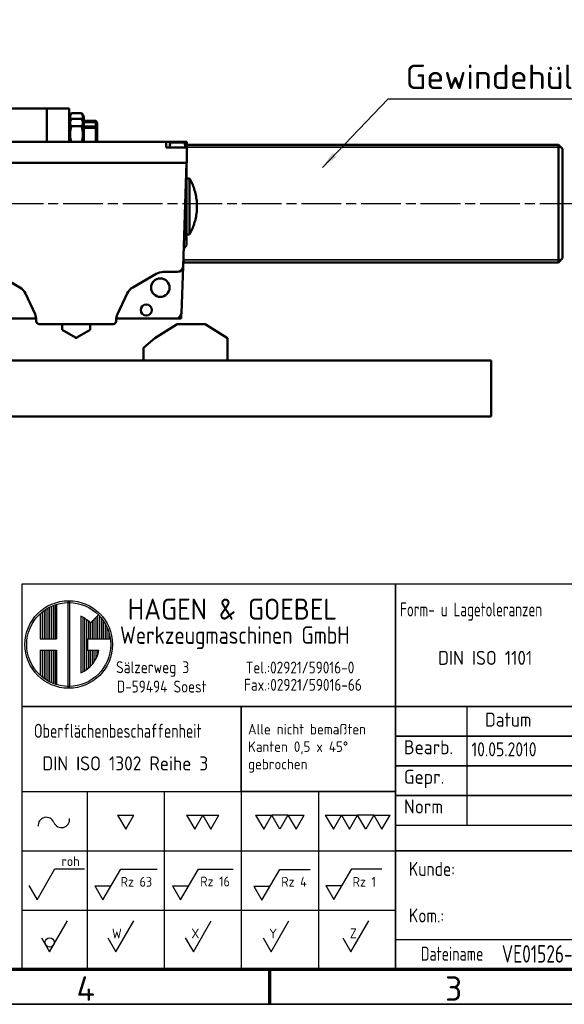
# Model space of a CAD drawing. Header units: millimetres. Extents: x 12 to 1038, y 12 to 732.
# Tile 2 of 4: x 567 to 761, y 12 to 364. Entities that reach past the tile are written whole.
import ezdxf
from ezdxf.enums import TextEntityAlignment as Align

# ---------------------------------------------------------------- set-up
doc = ezdxf.new("R2010")
doc.units = ezdxf.units.MM
doc.header["$LTSCALE"] = 2.5
doc.linetypes.add('CHAIN', pattern=[0.3543, 0.2362, -0.0295, 0.0591, -0.0295])
doc.layers.get('0').update_dxf_attribs({"lineweight": 25})
for name, color, linetype, lineweight in [('AM_BOR', 7, 'Continuous', 50), ('Mittellinie (ISO)', 7, 'Continuous', 25), ('Rahmen (ISO)', 7, 'Continuous', 70), ('Sichtbar (ISO)', 7, 'Continuous', 50), ('Sichtbar schmal (ISO)', 7, 'Continuous', 35), ('Symbol (ISO)', 7, 'Continuous', 25), ('Titel (ISO)', 7, 'Continuous', 50)]:
    doc.layers.add(name, color=color, linetype=linetype, lineweight=lineweight)
doc.styles.add('ACDINTS_30', font='isocp.shx')
doc.styles.add('ACDINTS_31', font='isocp.shx')
doc.styles.add('ACDINTS_32', font='isocp.shx')
doc.styles.add('ACDINTS_33', font='isocp.shx')
doc.styles.add('ACDINTS_34', font='isocp.shx')
doc.styles.add('ACDINTS_35', font='isocp.shx')
doc.styles.add('ACDINTS_40', font='isocp.shx')
doc.styles.add('ACDINTS_41', font='isocp.shx')
doc.styles.add('Notiztext (DIN)', font='isocpeur.ttf')
doc.styles.get("Standard").update_dxf_attribs({"font": 'ISOCP.shx'})
doc.styles.add('TextStyle32', font='isocp.shx')
doc.styles.add('TextStyle51', font='isocp.shx', dxfattribs={"width": 0.8})
doc.styles.add('TextStyle52', font='isocp.shx', dxfattribs={"width": 0.8})
doc.styles.add('TextStyle53', font='isocp.shx')
doc.styles.add('TextStyle54', font='isocp.shx')
doc.styles.add('TextStyle55', font='isocp.shx', dxfattribs={"width": 0.8})
doc.styles.add('TextStyle56', font='isocp.shx', dxfattribs={"width": 0.8})
doc.styles.add('TextStyle59', font='isocp.shx', dxfattribs={"width": 0.8})
doc.styles.add('TextStyle60', font='isocp.shx', dxfattribs={"width": 0.8})
doc.styles.add('TextStyle61', font='isocp.shx', dxfattribs={"width": 0.8})
doc.styles.add('TextStyle62', font='isocp.shx')
doc.styles.add('TextStyle63', font='isocp.shx')
doc.styles.add('TextStyle64', font='isocp.shx', dxfattribs={"width": 0.8})
doc.styles.add('TextStyle65', font='isocp.shx', dxfattribs={"width": 0.8})
doc.dimstyles.new('Standard - Methode 2a (DIN)$7', dxfattribs={"dimscale": 2.5, "dimtxt": 3.5, "dimasz": 2.5, "dimexe": 3.175, "dimexo": 0.8, "dimgap": 0.8, "dimtad": 1, "dimtih": 1, "dimtoh": 1, "dimrnd": 1e-08, "dimtxsty": 'Notiztext (DIN)', "dimcen": 0.09, "dimdle": 10, "dimclrd": 256, "dimclre": 256, "dimclrt": 256, "dimazin": 2, "dimtfac": 1, "dimtmove": 0, "dimatfit": 3, "dimfxl": 1, "dimtolj": 1, "dimlwd": -1, "dimlwe": -1, "dimarcsym": 0})

# ---------------------------------------------------------------- blocks, each defined once
blk = doc.blocks.new('Ränder Hagen+Goebel Rahmen')
at = {"layer": 'Rahmen (ISO)'}
for p, q in [((10, 10), (410, 10)), ((262.5, 10), (262.5, 5))]:
    blk.add_line(p, q, dxfattribs=at)
at = {"layer": 'Rahmen (ISO)', "linetype": 'Continuous', "lineweight": 35}
blk.add_line((5, 5), (415, 5), dxfattribs=at)
at = {"layer": 'Symbol (ISO)', "char_height": 3.5, "attachment_point": 2, "style": 'Notiztext (DIN)'}
for s, insert in [('4', (236.25, 9)), ('3', (288.75, 9))]:
    blk.add_mtext(s, dxfattribs=dict(at, insert=insert))
blk = doc.blocks.new('Schriftfelder Hagen+Goebel')
at = {"color": 7}
for p, q in [((294.29, 154.82), (111.41, 154.82)), ((111.41, 154.82), (111.41, 99.83)), ((294.29, 99.83), (294.29, 154.82)), ((111.41, 99.83), (294.29, 99.83))]:
    blk.add_line(p, q, dxfattribs=at)
at = {"color": 7, "linetype": 'Continuous', "lineweight": 25}
for p, q in [((116.2, 151.88), (116.2, 147.01)), ((116.39, 151.98), (116.39, 147.01)), ((117.99, 152.46), (117.99, 139.96)), ((118.25, 152.46), (118.25, 139.96)), ((114.07, 150.62), (114.07, 147.01)), ((114.34, 150.85), (114.34, 147.01)), ((114.6, 151.05), (114.6, 147.01)), ((114.87, 151.24), (114.87, 147.01)), ((115.13, 151.4), (115.13, 147.01)), ((115.4, 151.54), (115.4, 147.01)), ((115.67, 151.67), (115.67, 147.01)), ((115.93, 151.78), (115.93, 147.01)), ((121.23, 149.31), (122.36, 150.44)), ((119.85, 150.25), (119.85, 142.17)), ((120.12, 150.12), (120.12, 142.3)), ((120.38, 149.97), (120.38, 142.45)), ((120.65, 149.8), (120.65, 142.62)), ((120.92, 149.6), (120.92, 147.01)), ((121.18, 149.36), (121.18, 147.01)), ((121.45, 149.54), (121.45, 147.01)), ((121.71, 149.8), (121.71, 147.01)), ((121.98, 150.07), (121.98, 147.01)), ((122.25, 150.33), (122.25, 147.01)), ((122.51, 150.25), (122.51, 147.01)), ((122.78, 149.97), (122.78, 147.01)), ((123.04, 149.62), (123.04, 147.01)), ((123.31, 149.2), (123.31, 147.01)), ((123.58, 148.68), (123.58, 147.01)), ((123.84, 147.97), (123.84, 147.01)), ((114.07, 147.01), (116.39, 147.01)), ((120.78, 147.01), (124.06, 147.01)), ((120.78, 147.01), (120.78, 145.41)), ((114.07, 145.41), (114.07, 141.8)), ((114.07, 145.41), (116.39, 145.41)), ((114.34, 145.41), (114.34, 141.57)), ((114.6, 145.41), (114.6, 141.37)), ((114.87, 145.41), (114.87, 141.18)), ((115.13, 145.41), (115.13, 141.02)), ((115.4, 145.41), (115.4, 140.88)), ((115.67, 145.41), (115.67, 140.75)), ((115.93, 145.41), (115.93, 140.64)), ((116.2, 145.41), (116.2, 140.54)), ((116.39, 145.41), (116.39, 140.44)), ((120.78, 145.41), (122.44, 145.41)), ((120.92, 145.41), (120.92, 142.82)), ((121.18, 145.41), (121.18, 143.06)), ((121.45, 145.41), (121.45, 143.34)), ((121.71, 145.41), (121.71, 143.68)), ((121.98, 145.41), (121.98, 144.11)), ((122.25, 145.41), (122.25, 144.7)), ((111.41, 125.21), (142.75, 125.21)), ((120.75, 125.21), (120.75, 99.83)), ((131.75, 125.21), (131.75, 99.83)), ((142.75, 125.21), (142.75, 99.83)), ((153.75, 125.21), (153.75, 99.83)), ((111.41, 116.75), (164.75, 116.75)), ((111.41, 108.29), (164.75, 108.29))]:
    blk.add_line(p, q, dxfattribs=at)
at = {"color": 7, "linetype": 'Continuous', "lineweight": 35}
blk.add_line((142.75, 125.21), (164.75, 125.21), dxfattribs=at)
for p, q in [((125.1, 121.84), (127.41, 121.84)), ((125.1, 121.84), (126.25, 119.84)), ((126.25, 119.84), (127.41, 121.84)), ((134.94, 121.85), (137.25, 121.85)), ((134.94, 121.85), (136.1, 119.85)), ((136.1, 119.85), (137.25, 121.85)), ((137.25, 121.85), (138.41, 119.85)), ((137.25, 121.85), (139.56, 121.85)), ((138.41, 119.85), (139.56, 121.85)), ((144.79, 121.84), (147.1, 121.84)), ((144.79, 121.84), (145.94, 119.84)), ((145.94, 119.84), (147.1, 121.84)), ((148.25, 119.84), (147.1, 121.84)), ((149.41, 121.84), (147.1, 121.84)), ((149.41, 121.84), (148.25, 119.84)), ((149.41, 121.84), (150.56, 119.84)), ((149.41, 121.84), (151.72, 121.84)), ((150.56, 119.84), (151.72, 121.84)), ((154.73, 121.84), (155.88, 119.84)), ((154.73, 121.84), (157.04, 121.84)), ((155.88, 119.84), (157.04, 121.84)), ((157.04, 121.84), (159.35, 121.84)), ((157.04, 121.84), (158.19, 119.84)), ((158.19, 119.84), (159.35, 121.84)), ((161.66, 121.84), (159.35, 121.84)), ((160.5, 119.84), (159.35, 121.84)), ((161.66, 121.84), (160.5, 119.84)), ((161.66, 121.84), (163.97, 121.84)), ((161.66, 121.84), (162.81, 119.84)), ((162.81, 119.84), (163.97, 121.84)), ((113.6, 109.77), (116.15, 114.17)), ((116.15, 114.17), (120.35, 114.17)), ((123.01, 109.74), (125.55, 114.14)), ((125.55, 114.14), (130.76, 114.14)), ((134.08, 109.74), (136.62, 114.14)), ((136.62, 114.14), (141.57, 114.14)), ((145.69, 109.7), (148.23, 114.1)), ((148.23, 114.1), (152.55, 114.1)), ((155.96, 109.79), (158.5, 114.19)), ((158.5, 114.19), (162.82, 114.19)), ((112.45, 111.77), (113.6, 109.77)), ((121.85, 111.74), (123.01, 109.74)), ((121.85, 111.74), (124.16, 111.74)), ((132.92, 111.74), (134.08, 109.74)), ((132.92, 111.74), (135.23, 111.74)), ((144.53, 111.7), (146.84, 111.7)), ((144.53, 111.7), (145.69, 109.7)), ((154.81, 111.79), (157.12, 111.79)), ((154.81, 111.79), (155.96, 109.79)), ((115.4, 102.33), (117.94, 106.73)), ((124.85, 102.33), (127.39, 106.73)), ((135.92, 102.33), (138.46, 106.73)), ((147.01, 102.33), (149.55, 106.73)), ((158.39, 102.33), (160.93, 106.73)), ((114.25, 104.33), (115.4, 102.33)), ((123.7, 104.33), (124.85, 102.33)), ((134.76, 104.33), (135.92, 102.33)), ((145.85, 104.33), (147.01, 102.33)), ((157.23, 104.33), (158.39, 102.33))]:
    blk.add_line(p, q)
at = {"color": 7, "lineweight": 35}
blk.add_line((164.75, 120.98), (164.75, 99.83), dxfattribs=at)
at = {"color": 7, "linetype": 'Continuous', "lineweight": 25}
for radius in [6.25, 5.99]:
    blk.add_circle((118.12, 146.21), radius, dxfattribs=at)
blk.add_circle((115.4, 103.66), 0.667)
for start, end in [(45, 66.8002), (293.1998, 349.5243)]:
    blk.add_arc((118.12, 146.21), 4.39, start, end, dxfattribs=at)
for centre, start, end in [((114.92, 120.36), 21.9122, 185.4858), ((117.09, 121.23), 201.9122, 5.4858)]:
    blk.add_arc(centre, 1.17, start, end)
at = {"layer": 'AM_BOR', "color": 7, "linetype": 'Continuous', "lineweight": 35}
for p, q in [((164.75, 154.82), (164.75, 120.98)), ((111.41, 137.35), (294.29, 137.35)), ((142.75, 125.21), (142.75, 137.35))]:
    blk.add_line(p, q, dxfattribs=at)
at = {"layer": 'AM_BOR', "color": 7, "linetype": 'Continuous', "lineweight": 25}
for p, q in [((190.15, 154.82), (190.15, 116.75)), ((207.93, 154.82), (207.93, 99.83)), ((243.49, 154.82), (243.49, 148.49)), ((207.93, 148.49), (294.29, 148.49)), ((174.91, 137.35), (174.91, 120.43)), ((164.75, 120.43), (207.93, 120.43)), ((284.13, 116.75), (284.13, 99.83)), ((284.13, 108.29), (294.29, 108.29)), ((164.75, 104.06), (294.29, 104.06))]:
    blk.add_line(p, q, dxfattribs=at)
at = {"layer": 'AM_BOR', "color": 7, "lineweight": 35}
blk.add_line((164.75, 116.75), (294.29, 116.75), dxfattribs=at)
at = {"layer": 'Titel (ISO)', "color": 7, "linetype": 'Continuous', "lineweight": 35}
for p, q in [((164.75, 133.12), (207.93, 133.12)), ((164.75, 128.89), (207.93, 128.89)), ((207.93, 124.66), (164.75, 124.66))]:
    blk.add_line(p, q, dxfattribs=at)
at = {"color": 7}
blk.add_text('HAGEN & GOEBEL', height=3, dxfattribs=at).set_placement((126.55, 149.76))
at = {"color": 7, "width": 0.9}
for s, height, p in [('Werkzeugmaschinen GmbH', 2.5, (125.45, 146.3)), ('Sälzerweg 3', 1.7, (124.88, 142.11)), ('Tel.:02921/59016-0', 1.7, (143.38, 142.07)), ('D-59494 Soest', 1.7, (124.99, 139.35)), ('Fax.:02921/59016-66', 1.7, (143.13, 139.6))]:
    blk.add_text(s, height=height, dxfattribs=at).set_placement(p)
at = {"color": 7, "style": 'ACDINTS_30', "width": 0.8}
blk.add_text('Oberflächenbeschaffenheit', height=2, dxfattribs=at).set_placement((113.16, 132.88))
at = {"color": 7, "style": 'ACDINTS_30'}
for s, p in [('Gepr.', (165.95, 126.31)), ('Norm', (165.95, 122.08))]:
    blk.add_text(s, height=2, dxfattribs=at).set_placement(p)
at = {"color": 7, "char_height": 2, "attachment_point": 1, "line_spacing_factor": 0.332}
for s, insert in [('\\fISOCP|b0|i0;\\W0.90;\\H2.0000;Werkstoff:', (208.77, 147.21)), ('\\fISOCP|b0|i0;\\W0.90;\\H2.0000;Benennung:', (208.76, 136.5)), ('\\fISOCP|b0|i0;\\W0.90;\\H2.0000;Zeichnungs-Nr.:', (209.11, 115.53))]:
    blk.add_mtext(s, dxfattribs=dict(at, insert=insert))
at = {"char_height": 1.4}
for s, insert, attachment_point, style in [('roh', (117.1, 114.56), 7, 'ACDINTS_40'), ('Rz 63', (125.53, 111.62), 7, 'ACDINTS_40'), ('Rz 16', (136.89, 111.67), 7, 'ACDINTS_40'), ('Rz 4', (148.45, 111.63), 7, 'ACDINTS_40'), ('Rz 1', (158.63, 111.62), 7, 'ACDINTS_40'), ('W', (125.69, 104.24), 9, 'ACDINTS_41'), ('X', (136.76, 104.25), 9, 'ACDINTS_41'), ('Y', (147.85, 104.24), 9, 'ACDINTS_41'), ('Z', (159.23, 104.26), 9, 'ACDINTS_41')]:
    blk.add_mtext(s, dxfattribs=dict(at, insert=insert, attachment_point=attachment_point, style=style))
at = {"color": 7, "insert": (166.66, 115.16), "char_height": 2, "width": 31.2179, "attachment_point": 1, "line_spacing_factor": 0.996}
blk.add_mtext('\\fISOCP|b0|i0;\\W0.90;\\H2.0000;Kunde:\\P\\PKom.:', dxfattribs=at)
at = {"layer": 'AM_BOR', "color": 7, "style": 'ACDINTS_30'}
for s, width, p in [('Form- u Lagetoleranzen', 0.75, (165.41, 150.21)), ('Allg. Toleranzen', 0.7, (191.43, 150.6)), ('Position', 0.8, (245.09, 150.43)), ('Menge', 0.8, (266.9, 150.83)), ('Dateiname', 0.8, (168.36, 101.05))]:
    blk.add_text(s, height=2, dxfattribs=dict(at, width=width)).set_placement(p)
for s, p in [('Maßstab', (209.15, 150.43)), ('Bearb.', (165.95, 130.54))]:
    blk.add_text(s, height=2, dxfattribs=at).set_placement(p)
at = {"layer": 'AM_BOR', "color": 7, "style": 'ACDINTS_32', "width": 0.983632}
blk.add_text('Datum', height=2, dxfattribs=at).set_placement((180.84, 134.48), align=Align.CENTER)
at = {"layer": 'AM_BOR', "color": 7, "style": 'ACDINTS_31'}
blk.add_text('Name', height=2, dxfattribs=at).set_placement((199.12, 134.48), align=Align.RIGHT)
at = {"layer": 'AM_BOR', "color": 7, "style": 'ACDINTS_32'}
for s, p in [('Blatt', (288.5, 113.9)), ('Bl', (292.31, 105.44))]:
    blk.add_text(s, height=2, dxfattribs=at).set_placement(p, align=Align.CENTER)
at = {"layer": 'AM_BOR', "color": 7, "line_spacing_factor": 0.996}
for s, insert, char_height, width, attachment_point, style in [('DIN ISO 2768-mK', (199.12, 141), 2, 15.0375, 8, 'ACDINTS_34'), (' \\PAlle nicht bemaßten Kanten 0,5 x 45° gebrochen', (143.71, 137.35), 1.5, 20.5101, 1, 'ACDINTS_35')]:
    blk.add_mtext(s, dxfattribs=dict(at, insert=insert, char_height=char_height, width=width, attachment_point=attachment_point, style=style))
at = {"layer": 'AM_BOR', "color": 7, "char_height": 2, "line_spacing_factor": 0.332}
for s, insert, attachment_point, style in [('DIN ISO 1101', (177.55, 143.3), 8, 'ACDINTS_34'), ('DIN ISO 1302 Reihe 3', (114.36, 130.23), 1, 'ACDINTS_33'), ('Für diese Zeichnung behalten wir uns alle Rechte vor.', (212.76, 102.85), 1, 'ACDINTS_33')]:
    blk.add_mtext(s, dxfattribs=dict(at, insert=insert, attachment_point=attachment_point, style=style))
at = {"layer": 'AM_BOR', "color": 7}
for tag, p, height, style, width in [('Maßstab:', (223.33, 149.84), 3.5, 'TextStyle64', 0.8), ('Positionsnummer', (254.96, 149.95), 3.5, 'TextStyle61', 0.8), ('Menge', (277.56, 149.84), 3.5, 'TextStyle60', 0.8), ('Material', (224.04, 143.99), 3, 'TextStyle52', 0.8), ('Halbzeug_(1.Zeile)', (261.93, 144.06), 3, 'TextStyle56', 0.8), ('Material_(2.Zeile)', (224.02, 139.81), 3, 'TextStyle51', 0.8), ('Halbzeug_(2.Zeile)', (261.93, 139.78), 3, 'TextStyle55', 0.8), ('ERSTELLUNGSDATUM', (175.59, 130.24), 2, 'TextStyle63', 0.9), ('AUTOR', (191.76, 130.24), 2, 'TextStyle62', 0.9), ('KONTROLLDATUM', (175.75, 126.01), 2, 'TextStyle53', 0.9), ('KONTROLLIERT_VON', (192.23, 126.32), 2, 'TextStyle54', 0.9), ('Beschreibung_2', (213.59, 121), 3.5, 'TextStyle59', 0.8), ('DATEINAME', (179.92, 100.78), 2.5, 'TextStyle65', 0.8)]:
    blk.add_attdef(tag, p, '', height=height, dxfattribs=dict(at, style=style, width=width))
at = {"layer": 'AM_BOR', "color": 7, "style": 'TextStyle32'}
blk.add_attdef('Plot-Datum', text='', height=3, dxfattribs=at).set_placement((288.92, 100.24), align=Align.CENTER)
at = {"layer": 'Titel (ISO)', "style": 'Notiztext (DIN)'}
blk.add_attdef('TITEL', text='', height=5, dxfattribs=at).set_placement((210, 128), align=Align.MIDDLE_LEFT)
blk.add_attdef('Blattnummer', text='', height=3.5, dxfattribs=at).set_placement((290.13, 111.34), align=Align.MIDDLE_CENTER)
at = {"layer": 'Titel (ISO)', "color": 7, "style": 'Notiztext (DIN)'}
blk.add_attdef('BAUTEILNUMMER', text='', height=5, dxfattribs=at).set_placement((210.03, 109.41), align=Align.MIDDLE_LEFT)

msp = doc.modelspace()

# ---------------------------------------------------------------- linework, layer by layer
at = {"layer": 'Mittellinie (ISO)', "linetype": 'CHAIN', "ltscale": 23.990969}
msp.add_line((72.6049, 298.3493), (765.4879, 298.3493), dxfattribs=at)
at = {"layer": 'Sichtbar (ISO)'}
for p, q in [((576.7379, 332.3493), (558.7379, 332.3493)), ((576.7379, 332.3493), (576.7379, 320.3493)), ((584.7379, 332.3493), (576.7379, 332.3493)), ((576.7379, 332.3493), (576.7379, 320.3493)), ((584.7379, 332.3493), (584.7379, 320.3493)), ((584.7379, 329.2992), (585.4294, 330.4969)), ((585.502, 330.618), (589.1738, 330.618)), ((589.9379, 329.2992), (589.2464, 330.4969)), ((584.7379, 327.2999), (585.4294, 328.4976)), ((585.502, 328.6188), (589.1738, 328.6188)), ((589.9379, 327.2999), (589.2464, 328.4976)), ((589.9379, 327.2999), (589.9379, 329.2992)), ((589.9379, 327.8492), (594.2379, 327.8492)), ((589.9379, 320.3493), (589.9379, 327.2999)), ((594.2379, 325.8499), (594.2379, 327.8492)), ((594.7379, 327.3492), (594.2379, 327.8492)), ((594.7379, 327.3492), (594.7379, 325.3499)), ((585.502, 325.9341), (589.1738, 325.9341)), ((589.9379, 325.8499), (594.2379, 325.8499)), ((594.2379, 320.3493), (594.2379, 325.8499)), ((594.7379, 325.3499), (594.2379, 325.8499)), ((594.7379, 325.3499), (594.7379, 320.3499)), ((619.3379, 320.3493), (555.1379, 320.3493)), ((594.7379, 320.3499), (594.7374, 320.3493)), ((623.3379, 320.3493), (619.3379, 320.3493)), ((619.3379, 318.3493), (619.3379, 320.3493)), ((621.1627, 320.1493), (621.2376, 320.1493)), ((625.4382, 320.1493), (621.2376, 320.1493)), ((626.7379, 320.3493), (623.3379, 320.3493)), ((625.4382, 320.1493), (625.5131, 320.1493)), ((626.7379, 318.3493), (626.7379, 320.3493)), ((626.7379, 318.3493), (619.3379, 318.3493)), ((620.6245, 319.3393), (620.5379, 318.3493)), ((620.6245, 319.3393), (620.6917, 319.3393)), ((620.6319, 319.3393), (620.6629, 319.6929)), ((620.7234, 319.6929), (620.6917, 319.3393)), ((625.9841, 319.3393), (625.9524, 319.6929)), ((625.9841, 319.3393), (626.0513, 319.3393)), ((626.0129, 319.6929), (626.0439, 319.3393)), ((626.0513, 319.3393), (626.1379, 318.3493)), ((626.7379, 319.3493), (759.2379, 319.3493)), ((626.7379, 312.8493), (626.7379, 318.3493)), ((759.2379, 277.3493), (759.2379, 319.3493)), ((760.7379, 317.8493), (759.2379, 319.3493)), ((760.7379, 278.8493), (760.7379, 317.8493)), ((547.8379, 312.8493), (626.6379, 312.8493)), ((626.6379, 312.8493), (625.3469, 275.8795)), ((626.7379, 312.8493), (626.6379, 312.8493)), ((626.6379, 297.3493), (626.6379, 312.8493)), ((626.6379, 307.3493), (627.6379, 307.3493)), ((627.6379, 307.3493), (627.6379, 297.3493)), ((629.3379, 303.5808), (629.3379, 303.5)), ((626.6379, 297.3493), (626.6379, 283.3493)), ((627.6379, 297.3493), (627.6379, 287.3493)), ((629.3379, 291.1987), (629.3379, 291.1179)), ((626.6379, 287.3493), (627.6379, 287.3493)), ((625.5728, 282.3493), (625.6379, 282.3493)), ((625.6379, 284.2131), (625.6379, 282.3493)), ((626.6379, 283.3493), (625.6379, 282.3493)), ((760.7379, 278.8493), (759.2379, 277.3493)), ((625.3469, 275.8795), (624.7672, 259.2795)), ((625.3982, 277.3493), (759.2379, 277.3493)), ((567.0845, 268.4232), (558.6732, 273.2795)), ((615.8027, 273.2795), (607.3913, 268.4232)), ((623.3481, 273.9493), (618.3027, 273.9493)), ((572.5444, 258.854), (569.1161, 266.2061)), ((605.3597, 266.2061), (601.9314, 258.854)), ((572.9757, 257.3493), (551.7074, 257.3493)), ((573.0129, 256.3493), (573.0129, 256.7409)), ((601.4629, 256.7409), (601.4629, 256.3493)), ((622.7684, 257.3493), (601.5001, 257.3493)), ((624.7379, 257.3493), (622.7684, 257.3493)), ((624.7379, 259.0013), (624.7379, 257.3493)), ((600.4629, 255.3493), (574.0129, 255.3493)), ((582.2479, 255.3493), (582.2479, 253.2303)), ((586.9879, 250.4937), (582.2479, 253.2303)), ((592.2279, 253.2303), (587.4879, 250.4937)), ((592.2279, 255.3493), (592.2279, 253.2303)), ((615.2559, 250.3493), (623.2559, 255.3493)), ((623.2559, 255.3493), (633.2559, 255.3493)), ((633.2559, 255.3493), (641.2559, 250.3493)), ((611.2559, 246.8493), (615.2559, 250.3493)), ((641.2559, 250.3493), (641.2559, 242.3493)), ((611.2559, 242.3493), (611.2559, 246.8493)), ((495.2379, 242.3493), (735.2379, 242.3493)), ((735.2379, 222.3493), (735.2379, 242.3493)), ((495.2379, 222.3493), (735.2379, 222.3493))]:
    msp.add_line(p, q, dxfattribs=at)
at = {"layer": 'Sichtbar (ISO)', "flags": 128}
for points in [[(585.502, 330.618), (585.4347, 330.506), (585.3738, 330.3973), (585.319, 330.2916), (585.2699, 330.1885), (585.2264, 330.0876), (585.1882, 329.9888), (585.1551, 329.8918), (585.1269, 329.7962), (585.1035, 329.7019), (585.0849, 329.6086), (585.0708, 329.5161), (585.0613, 329.4241), (585.0563, 329.3325), (585.0558, 329.241), (585.0597, 329.1494), (585.0681, 329.0576), (585.0811, 328.9652), (585.0986, 328.8721), (585.1208, 328.7781), (585.1478, 328.6828), (585.1797, 328.5862), (585.2167, 328.4878), (585.2589, 328.3875), (585.3066, 328.285)], [(589.3692, 328.285), (589.4169, 328.3875), (589.4591, 328.4878), (589.4961, 328.5862), (589.528, 328.6828), (589.555, 328.7781), (589.5772, 328.8721), (589.5947, 328.9652), (589.6077, 329.0576), (589.6161, 329.1494), (589.62, 329.241), (589.6195, 329.3325), (589.6145, 329.4241), (589.605, 329.5161), (589.5909, 329.6086), (589.5723, 329.7019), (589.5489, 329.7962), (589.5207, 329.8918), (589.4876, 329.9888), (589.4494, 330.0876), (589.4059, 330.1885), (589.3568, 330.2916), (589.302, 330.3973), (589.2411, 330.506), (589.1738, 330.618)], [(585.502, 328.6188), (585.4261, 328.4919), (585.3584, 328.3692), (585.2984, 328.2502), (585.2458, 328.1345), (585.2, 328.0215), (585.161, 327.9108), (585.1283, 327.8022), (585.1019, 327.6951), (585.0815, 327.5894), (585.067, 327.4845), (585.0583, 327.3803), (585.0554, 327.2765), (585.0583, 327.1726), (585.067, 327.0684), (585.0815, 326.9636), (585.1019, 326.8578), (585.1283, 326.7508), (585.161, 326.6421), (585.2, 326.5315), (585.2458, 326.4185), (585.2984, 326.3027), (585.3584, 326.1837), (585.4261, 326.061), (585.502, 325.9341)], [(589.1738, 325.9341), (589.2497, 326.061), (589.3174, 326.1837), (589.3774, 326.3027), (589.4301, 326.4185), (589.4758, 326.5315), (589.5148, 326.6421), (589.5475, 326.7508), (589.5739, 326.8578), (589.5943, 326.9636), (589.6088, 327.0684), (589.6175, 327.1726), (589.6204, 327.2765), (589.6175, 327.3803), (589.6088, 327.4845), (589.5943, 327.5894), (589.5739, 327.6951), (589.5475, 327.8022), (589.5148, 327.9108), (589.4758, 328.0215), (589.4301, 328.1345), (589.3774, 328.2502), (589.3174, 328.3692), (589.2497, 328.4919), (589.1738, 328.6188)], [(585.502, 325.9341), (585.4281, 325.669), (585.362, 325.4124), (585.3032, 325.1634), (585.2513, 324.921), (585.206, 324.6842), (585.1671, 324.4524), (585.1342, 324.2248), (585.1073, 324.0005), (585.086, 323.7791), (585.0704, 323.5597), (585.0604, 323.3417), (585.0558, 323.1246), (585.0566, 322.9077), (585.0629, 322.6904), (585.0747, 322.4721), (585.092, 322.2521), (585.115, 322.0298), (585.1437, 321.8046), (585.1785, 321.5757), (585.2193, 321.3425), (585.2666, 321.1041), (585.3206, 320.8597), (585.3817, 320.6084), (585.4501, 320.3493)], [(589.2257, 320.3493), (589.2942, 320.6084), (589.3552, 320.8597), (589.4092, 321.1041), (589.4565, 321.3425), (589.4973, 321.5757), (589.5321, 321.8046), (589.5608, 322.0298), (589.5838, 322.2521), (589.6011, 322.4721), (589.6129, 322.6904), (589.6192, 322.9077), (589.62, 323.1246), (589.6154, 323.3417), (589.6054, 323.5597), (589.5898, 323.7791), (589.5685, 324.0005), (589.5416, 324.2248), (589.5087, 324.4524), (589.4698, 324.6842), (589.4245, 324.921), (589.3726, 325.1634), (589.3138, 325.4124), (589.2477, 325.669), (589.1738, 325.9341)], [(620.6629, 319.6929), (620.6666, 319.7241), (620.6724, 319.7553), (620.6801, 319.7859), (620.6895, 319.8154), (620.7002, 319.8432), (620.7128, 319.8705), (620.7274, 319.898), (620.7441, 319.9249), (620.7624, 319.9508), (620.7821, 319.9751), (620.8025, 319.9974), (620.8238, 320.018), (620.8472, 320.0381), (620.8723, 320.0571), (620.8988, 320.0746), (620.9261, 320.0903), (620.9536, 320.1039), (620.9808, 320.1154), (621.0095, 320.1254), (621.0396, 320.1341), (621.0706, 320.1409), (621.1019, 320.1456), (621.1328, 320.1484), (621.1627, 320.1493)], [(621.2376, 320.1493), (621.2072, 320.1485), (621.1758, 320.1458), (621.144, 320.1412), (621.1125, 320.1346), (621.0817, 320.1262), (621.0522, 320.1163), (621.0244, 320.1051), (620.9964, 320.0918), (620.9685, 320.0765), (620.9412, 320.0593), (620.9152, 320.0404), (620.8909, 320.0204), (620.8687, 319.9998), (620.8478, 319.9777), (620.8274, 319.9535), (620.8083, 319.9276), (620.791, 319.9005), (620.7756, 319.8727), (620.7624, 319.845), (620.7512, 319.817), (620.7414, 319.7873), (620.7333, 319.7562), (620.7273, 319.7246), (620.7234, 319.6929)], [(625.9524, 319.6929), (625.9485, 319.7246), (625.9425, 319.7562), (625.9344, 319.7873), (625.9246, 319.817), (625.9134, 319.845), (625.9002, 319.8727), (625.8849, 319.9005), (625.8675, 319.9276), (625.8484, 319.9535), (625.828, 319.9777), (625.8071, 319.9998), (625.7849, 320.0204), (625.7606, 320.0404), (625.7346, 320.0593), (625.7073, 320.0765), (625.6794, 320.0918), (625.6514, 320.1051), (625.6236, 320.1163), (625.5941, 320.1262), (625.5633, 320.1346), (625.5318, 320.1412), (625.5, 320.1458), (625.4686, 320.1485), (625.4382, 320.1493)], [(625.5131, 320.1493), (625.543, 320.1484), (625.5739, 320.1456), (625.6052, 320.1409), (625.6362, 320.1341), (625.6663, 320.1254), (625.695, 320.1154), (625.7222, 320.1039), (625.7497, 320.0903), (625.777, 320.0746), (625.8035, 320.0571), (625.8287, 320.0381), (625.852, 320.018), (625.8733, 319.9974), (625.8937, 319.9751), (625.9134, 319.9508), (625.9317, 319.9249), (625.9484, 319.898), (625.963, 319.8705), (625.9756, 319.8432), (625.9863, 319.8154), (625.9957, 319.7859), (626.0034, 319.7553), (626.0092, 319.7241), (626.0129, 319.6929)], [(629.3379, 291.1987), (629.494, 291.6998), (629.6376, 292.2082), (629.7683, 292.7226), (629.8852, 293.2412), (629.9881, 293.7626), (630.0767, 294.2851), (630.1511, 294.8071), (630.2111, 295.3269), (630.2568, 295.8427), (630.2887, 296.3529), (630.3075, 296.8557), (630.3136, 297.3493), (630.3075, 297.843), (630.2887, 298.3457), (630.2568, 298.856), (630.2111, 299.3718), (630.1511, 299.8916), (630.0767, 300.4136), (629.9881, 300.9361), (629.8852, 301.4575), (629.7683, 301.9761), (629.6376, 302.4904), (629.494, 302.9989), (629.3379, 303.5)], [(586.9879, 250.4937), (586.9975, 250.4883), (587.0072, 250.4831), (587.0171, 250.4781), (587.0271, 250.4733), (587.0371, 250.4688), (587.0473, 250.4644), (587.0576, 250.4603), (587.068, 250.4565), (587.0784, 250.4529), (587.0889, 250.4495), (587.0995, 250.4463), (587.1101, 250.4434), (587.1208, 250.4407), (587.1315, 250.4383), (587.1422, 250.4361), (587.1529, 250.4341), (587.1636, 250.4324), (587.1743, 250.4309), (587.185, 250.4296), (587.1957, 250.4285), (587.2063, 250.4277), (587.2169, 250.4272), (587.2274, 250.4268), (587.2379, 250.4267)], [(587.2379, 250.4267), (587.2484, 250.4268), (587.2589, 250.4272), (587.2695, 250.4277), (587.2801, 250.4285), (587.2908, 250.4296), (587.3015, 250.4309), (587.3122, 250.4324), (587.3229, 250.4341), (587.3336, 250.4361), (587.3444, 250.4383), (587.355, 250.4407), (587.3657, 250.4434), (587.3763, 250.4463), (587.3869, 250.4495), (587.3974, 250.4529), (587.4079, 250.4565), (587.4182, 250.4603), (587.4285, 250.4644), (587.4387, 250.4688), (587.4488, 250.4733), (587.4587, 250.4781), (587.4686, 250.4831), (587.4783, 250.4883), (587.4879, 250.4937)]]:
    msp.add_lwpolyline(points, dxfattribs=at)
at = {"layer": 'Sichtbar (ISO)'}
for centre, radius in [((617.2379, 268.3493), 3.3), ((612.2379, 260.3493), 2)]:
    msp.add_circle(centre, radius, dxfattribs=at)
for centre, radius, start, end in [((610.5379, 297.3678), 19.8, 18.287399, 30.272691), ((610.5379, 297.3308), 19.8, 329.727309, 341.712601), ((623.3481, 275.9493), 2, 270, 358), ((618.3027, 268.9493), 5, 90, 120), ((564.5845, 264.093), 5, 25, 60), ((609.8913, 264.093), 5, 120, 155), ((568.0129, 256.7409), 5, 0, 25), ((606.4629, 256.7409), 5, 155, 180), ((622.7684, 259.3493), 2, 270, 358), ((574.0129, 256.3493), 1, 180, 270), ((600.4629, 256.3493), 1, 270, 0)]:
    msp.add_arc(centre, radius, start, end, dxfattribs=at)
at = {"layer": 'Sichtbar schmal (ISO)'}
for p, q in [((594.2379, 327.2502), (589.9379, 327.2502)), ((594.2379, 325.2509), (589.9379, 325.2509)), ((589.9379, 320.4489), (594.2379, 320.4489)), ((760.1441, 318.4432), (626.7379, 318.4432)), ((625.4299, 278.2555), (760.1441, 278.2555))]:
    msp.add_line(p, q, dxfattribs=at)

# ---------------------------------------------------------------- block references
at = {"xscale": 2.5, "yscale": 2.5, "zscale": 2.5}
msp.add_blockref('Ränder Hagen+Goebel Rahmen', (0, 0), dxfattribs=at)
ref = msp.add_blockref('Schriftfelder Hagen+Goebel', (289.2665, -224.5708), dxfattribs=dict(xscale=2.5, yscale=2.5, zscale=2.5))
ref.add_attrib('Blattnummer', '1 ', dxfattribs={"layer": 'Titel (ISO)', "height": 8.75, "style": 'Notiztext (DIN)'}).set_placement((1014.6018, 53.7683), align=Align.MIDDLE_CENTER)
ref.add_attrib('TITEL', 'Maßblatt H60-160 ', dxfattribs={"layer": 'Titel (ISO)', "height": 12.5, "style": 'Notiztext (DIN)'}).set_placement((822.4728, 96.1089), align=Align.MIDDLE_LEFT)
ref.add_attrib('BAUTEILNUMMER', 'VE01526-3-0 ', dxfattribs={"layer": 'Titel (ISO)', "color": 7, "height": 12.5, "style": 'Notiztext (DIN)'}).set_placement((814.3352, 48.956), align=Align.MIDDLE_LEFT)
ref.add_attrib('Beschreibung_2', 'mit Gewindehülse', dxfattribs={"layer": 'Titel (ISO)', "color": 7, "height": 10, "style": 'Notiztext (DIN)'}).set_placement((823.2321, 77.9365), align=Align.MIDDLE_LEFT)
ref.add_attrib('AUTOR', 'E.Sergeew', (768.6687, 101.025), dxfattribs={"layer": 'AM_BOR', "color": 7, "height": 5, "style": 'TextStyle62', "width": 0.9})
ref.add_attrib('ERSTELLUNGSDATUM', '10.05.2010', (728.2451, 101.025), dxfattribs={"layer": 'AM_BOR', "color": 7, "height": 5, "style": 'TextStyle63', "width": 0.9})
ref.add_attrib('DATEINAME', 'VE01526-3-0 Maßblatt', (739.0699, 27.3731), dxfattribs={"layer": 'AM_BOR', "color": 7, "height": 6.25, "style": 'TextStyle65', "width": 0.8})

# ---------------------------------------------------------------- texts
at = {"layer": 'Symbol (ISO)', "insert": (704.7518, 337.1804), "char_height": 8.75, "width": 115.868509, "attachment_point": 7, "style": 'Notiztext (DIN)'}
msp.add_mtext('{Gewindehülse M42x1,5}', dxfattribs=at)

# ---------------------------------------------------------------- leaders
at = {"layer": 'Symbol (ISO)', "annotation_type": 0, "has_hookline": 1, "hookline_direction": 0, "text_width": 114.1875}
msp.add_leader([(675.0496, 311.2079), (698.5018, 335.7221), (704.7518, 335.7221)], dimstyle='Standard - Methode 2a (DIN)$7', override={"dimgap": 0, "dimtad": 1}, dxfattribs=at)

doc.saveas('drawing.dxf')
